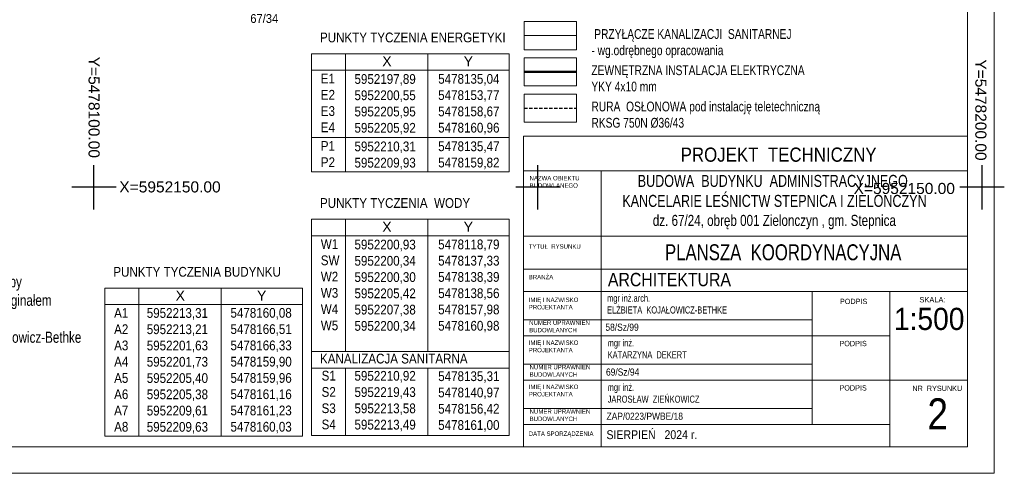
# Model space of a CAD drawing. Extents: x 5477991 to 5478204, y 5952118 to 5952269.
# Tile 2 of 10: x 5478092 to 5478202, y 5952118 to 5952169. Entities that reach past the tile are written whole.
import ezdxf
from ezdxf.enums import TextEntityAlignment as Align

# ---------------------------------------------------------------- set-up
doc = ezdxf.new("R2010")
doc.units = 0
doc.header["$LTSCALE"] = 0.5
doc.linetypes.add('HIDDEN', pattern=[0.375, 0.25, -0.125])
doc.layers.get('0').update_dxf_attribs({"color": 251})
for name, color, linetype, lineweight in [('---02 KS-PRZYŁĄCZE', 24, 'Continuous', 0), ('--PRO.ELEKTRYKA', 1, 'Continuous', 50), ('--tabelka rysunku', 7, 'Continuous', 0), ('--zagosp', 7, 'Continuous', 0), ('A-legenda', 7, 'Continuous', 0), ('EGDE_O', 7, 'Continuous', 20)]:
    doc.layers.add(name, color=color, linetype=linetype, lineweight=lineweight)
for name, color, linetype in [('--punkty tyczenia', 7, 'Continuous'), ('PARSI', 7, 'Continuous'), ('Wymiarowanie', 7, 'Continuous')]:
    doc.layers.add(name, color=color, linetype=linetype)
doc.styles.add('1-500', font='arial.ttf', dxfattribs={"width": 0.75, "height": 1.25})
doc.styles.add('Arial narrow', font='arial.ttf', dxfattribs={"width": 0.85})
doc.styles.add('EGiB', font='Arial.ttf', dxfattribs={"width": 0.9})
doc.styles.add('MZSK', font='Arial.ttf', dxfattribs={"width": 0.9, "height": 0.75})
doc.styles.get("Standard").update_dxf_attribs({"font": 'arial.ttf', "width": 0.9})
doc.styles.add('STYL-1', font='arial.ttf', dxfattribs={"width": 0.75})

# ---------------------------------------------------------------- blocks, each defined once
blk = doc.blocks.new('mzsk')
at = {"layer": 'PARSI', "color": 0}
for p, q in [((0, -5), (0, 5)), ((5, 0), (-5, 0))]:
    blk.add_line(p, q, dxfattribs=at)
blk = doc.blocks.new('A$7E88CE28F106')
at = {"layer": 'A-legenda', "linetype": 'Continuous', "insert": (0, 9.96), "char_height": 1.25, "width": 31.0464, "attachment_point": 1, "rotation": 0, "style": 'STYL-1'}
blk.add_mtext('potwierdzam zgodność mapy \\Pdo celów projektowych z orginałem\\P\\Pmgr inż. arch Elżbieta Kojałowicz-Bethke\\PNr upr bud. 58/Sz/99', dxfattribs=at)

msp = doc.modelspace()

# ---------------------------------------------------------------- linework, layer by layer
at = {"layer": '---02 KS-PRZYŁĄCZE', "flags": 128}
msp.add_lwpolyline([(5478148.439, 5952167.098), (5478154.329, 5952167.098)], dxfattribs=at)
at = {"layer": '--PRO.ELEKTRYKA'}
msp.add_lwpolyline([(5478148.439, 5952163.014), (5478154.329, 5952163.014)], dxfattribs=at)
at = {"layer": '--punkty tyczenia', "color": 7, "lineweight": 0}
for points in [[(5478124.5, 5952165.059), (5478146.759, 5952165.059)], [(5478124.5, 5952165.059), (5478124.5, 5952151.755)], [(5478128.319, 5952165.059), (5478128.319, 5952151.755)], [(5478137.593, 5952165.059), (5478137.593, 5952151.755)], [(5478146.759, 5952165.059), (5478146.759, 5952151.755)], [(5478124.5, 5952163.204), (5478146.759, 5952163.204)], [(5478124.5, 5952155.606), (5478146.759, 5952155.606)], [(5478124.5, 5952151.755), (5478146.759, 5952151.755)], [(5478124.5, 5952146.4), (5478146.759, 5952146.4)], [(5478124.5, 5952146.4), (5478124.5, 5952122.025)], [(5478128.319, 5952146.4), (5478128.319, 5952131.479)], [(5478137.593, 5952146.4), (5478137.593, 5952131.479)], [(5478146.759, 5952146.4), (5478146.759, 5952122.025)], [(5478124.5, 5952144.545), (5478146.759, 5952144.545)], [(5478101.233, 5952138.641), (5478123.493, 5952138.641)], [(5478101.233, 5952138.641), (5478101.233, 5952121.962)], [(5478105.052, 5952138.641), (5478105.052, 5952121.962)], [(5478114.327, 5952138.641), (5478114.327, 5952121.962)], [(5478123.493, 5952138.641), (5478123.493, 5952121.962)], [(5478101.233, 5952136.786), (5478123.493, 5952136.786)], [(5478124.5, 5952131.479), (5478146.759, 5952131.479)], [(5478124.5, 5952129.624), (5478146.759, 5952129.624)], [(5478128.319, 5952129.624), (5478128.319, 5952122.025)], [(5478137.593, 5952129.624), (5478137.593, 5952122.025)], [(5478101.233, 5952121.962), (5478123.493, 5952121.962)], [(5478124.5, 5952122.025), (5478146.759, 5952122.025)]]:
    msp.add_lwpolyline(points, dxfattribs=at)
at = {"layer": '--tabelka rysunku', "linetype": 'Continuous'}
for p, q in [((5478198.358, 5952151.855), (5478148.358, 5952151.855)), ((5478157.108, 5952151.855), (5478157.108, 5952120.761)), ((5478198.358, 5952144.511), (5478148.358, 5952144.511)), ((5478198.358, 5952144.511), (5478148.358, 5952144.511)), ((5478198.358, 5952140.761), (5478148.358, 5952140.761)), ((5478198.358, 5952138.261), (5478148.358, 5952138.261)), ((5478180.858, 5952123.261), (5478180.858, 5952138.261)), ((5478189.608, 5952120.761), (5478189.608, 5952138.261)), ((5478180.858, 5952135.061), (5478148.358, 5952135.061)), ((5478189.608, 5952133.261), (5478148.358, 5952133.261)), ((5478180.858, 5952130.061), (5478148.358, 5952130.061)), ((5478198.358, 5952128.261), (5478148.358, 5952128.261)), ((5478180.858, 5952125.061), (5478148.358, 5952125.061)), ((5478189.608, 5952123.261), (5478148.358, 5952123.261))]:
    msp.add_line(p, q, dxfattribs=at)
for points in [[(5477991.358, 5952117.761), (5478201.358, 5952117.761), (5478201.358, 5952266.261), (5477991.358, 5952266.261)], [(5478003.358, 5952120.761), (5478198.358, 5952120.761), (5478198.358, 5952263.261), (5478003.358, 5952263.261)], [(5478148.358, 5952120.761), (5478198.358, 5952120.761), (5478198.358, 5952155.761), (5478148.358, 5952155.761)]]:
    msp.add_lwpolyline(points, close=True, dxfattribs=at)
at = {"layer": '--zagosp', "linetype": 'Continuous'}
for points in [[(5478148.439, 5952168.686), (5478154.329, 5952168.686), (5478154.329, 5952165.51), (5478148.439, 5952165.51)], [(5478148.439, 5952164.601), (5478154.329, 5952164.601), (5478154.329, 5952161.426), (5478148.439, 5952161.426)], [(5478148.439, 5952160.517), (5478154.329, 5952160.517), (5478154.329, 5952157.341), (5478148.439, 5952157.341)]]:
    msp.add_lwpolyline(points, close=True, dxfattribs=at)
at = {"color": 6, "linetype": 'HIDDEN', "lineweight": 30, "ltscale": 3}
msp.add_lwpolyline([(5478148.439, 5952158.929), (5478154.329, 5952158.929)], dxfattribs=at)

# ---------------------------------------------------------------- block references
msp.add_blockref('A$7E88CE28F106', (5478074.93, 5952130.015))
at = {"layer": 'PARSI', "xscale": 0.5, "yscale": 0.5, "zscale": 0.5}
for p in [(5478100, 5952150), (5478150, 5952150), (5478200, 5952150)]:
    msp.add_blockref('mzsk', p, dxfattribs=at)

# ---------------------------------------------------------------- texts
at = {"layer": '--punkty tyczenia', "color": 7, "lineweight": 0, "style": 'Arial narrow'}
for s, p in [('X', (5478132.465, 5952163.641)), ('Y', (5478141.631, 5952163.641)), ('X', (5478132.465, 5952144.982)), ('Y', (5478141.631, 5952144.982)), ('X', (5478109.199, 5952137.223)), ('Y', (5478118.364, 5952137.223))]:
    msp.add_text(s, height=1.135, dxfattribs=at).set_placement(p)
at = {"layer": '--punkty tyczenia', "color": 7, "lineweight": 0, "char_height": 1.1, "attachment_point": 1, "style": 'Arial narrow'}
for s, insert, width in [('E1\\PE2\\PE3\\PE4', (5478125.546, 5952162.812), 3.819), ('5952197,89\\P5952200,55\\P5952205,95\\P5952205,92', (5478129.338, 5952162.758), 8.58008), ('5478135,04\\P5478153,77\\P5478158,67\\P5478160,96', (5478138.764, 5952162.773), 8.47156), ('P1\\PP2', (5478125.546, 5952155.213), 3.819), ('5952210,31\\P5952209,93', (5478129.338, 5952155.159), 8.58008), ('5478135,47\\P5478159,82', (5478138.764, 5952155.174), 8.47156), ('W1\\PSW\\PW2\\PW3\\PW4\\PW5', (5478125.546, 5952144.153), 3.819), ('5952200,93\\P5952200,34\\P5952200,30\\P5952205,42\\P5952207,38\\P5952200,34', (5478129.338, 5952144.099), 8.58008), ('5478118,79\\P5478137,33\\P5478138,39\\P5478138,56\\P5478157,98\\P5478160,98', (5478138.764, 5952144.114), 8.47156), ('A1\\PA2\\PA3\\PA4\\PA5\\PA6\\PA7\\PA8', (5478102.279, 5952136.394), 3.819), ('5952213,31\\P5952213,21\\P5952201,63\\P5952201,73\\P5952205,40\\P5952205,38\\P5952209,61\\P5952209,63', (5478105.95, 5952136.385), 8.57315), ('5478160,08\\P5478166,51\\P5478166,33\\P5478159,90\\P5478159,96\\P5478161,16\\P5478161,23\\P5478160,03', (5478115.376, 5952136.399), 8.47156), ('S1\\PS2\\PS3\\PS4', (5478125.635, 5952129.319), 3.819), ('5952210,92\\P5952219,43\\P5952213,58\\P5952213,49', (5478129.338, 5952129.301), 8.58008), ('5478135,31\\P5478140,97\\P5478156,42\\P5478161,00', (5478138.764, 5952129.259), 8.47156)]:
    msp.add_mtext(s, dxfattribs=dict(at, insert=insert, width=width))
at = {"layer": '--tabelka rysunku', "style": 'Arial narrow'}
msp.add_text('SKALA:', height=0.6, dxfattribs=at).set_placement((5478192.944, 5952137.628), align=Align.TOP_LEFT)
at = {"layer": '--tabelka rysunku', "style": 'Arial narrow', "width": 0.908571}
msp.add_text('1:500', height=2.5, dxfattribs=at).set_placement((5478190.071, 5952136.418), align=Align.TOP_LEFT)
at = {"layer": '--tabelka rysunku', "ltscale": 35, "attachment_point": 2}
for s, insert, char_height, width, style in [('PROJEKT  TECHNICZNY', (5478177.089, 5952154.482), 1.6, 62.79822, 'Arial narrow'), ('PLANSZA  KOORDYNACYJNA', (5478177.603, 5952143.577), 1.8, 58.93762, 'STYL-1'), ('\\pxql;ARCHITEKTURA', (5478189.274, 5952140.354), 1.5, 62.79822, 'Arial narrow')]:
    msp.add_mtext(s, dxfattribs=dict(at, insert=insert, char_height=char_height, width=width, style=style))
at = {"layer": '--tabelka rysunku'}
for s, insert, char_height, width, attachment_point, style in [('NAZWA OBIEKTU\\PBUDOWLANEGO', (5478149.051, 5952151.287), 0.5, 27.71764, 1, 'Arial narrow'), ('{\\H0.75x;BUDOWA  BUDYNKU  ADMINISTRACYJNEGO\\P KANCELARIE LEŚNICTW STEPNICA I ZIELONCZYN\\P\\H0.9259x; dz. 67/24, obręb 001 Zielonczyn , gm. Stepnica}', (5478176.43, 5952151.396), 1.8, 1194.58312, 2, '1-500'), ('TYTUŁ  RYSUNKU', (5478148.96, 5952143.584), 0.5, 27.71764, 1, 'Arial narrow'), ('BRANŻA', (5478148.96, 5952140.134), 0.5, 27.71764, 1, 'Arial narrow'), ('IMIĘ I NAZWISKO \\PPROJEKTANTA', (5478148.96, 5952137.573), 0.5, 27.71764, 1, 'Arial narrow'), ('PODPIS ', (5478183.993, 5952137.439), 0.6, 27.71764, 1, 'Arial narrow'), ('NUMER UPRAWNIEŃ \\PBUDOWLANYCH', (5478149.005, 5952134.987), 0.5, 27.71764, 1, 'Arial narrow'), ('\\P58/Sz/99', (5478157.589, 5952135.963), 0.8, 27.71764, 1, 'Arial narrow'), ('IMIĘ I NAZWISKO \\PPROJEKTANTA', (5478148.96, 5952132.734), 0.5, 27.71764, 1, 'Arial narrow'), ('PODPIS  ', (5478183.937, 5952132.694), 0.6, 27.71764, 1, 'Arial narrow'), ('NUMER UPRAWNIEŃ \\PBUDOWLANYCH', (5478149.057, 5952129.985), 0.5, 27.71764, 1, 'Arial narrow'), ('\\P69/Sz/94', (5478157.654, 5952130.912), 0.8, 27.71764, 1, 'Arial narrow'), ('IMIĘ I NAZWISKO \\PPROJEKTANTA', (5478148.96, 5952127.761), 0.5, 27.71764, 1, 'Arial narrow'), ('PODPIS  ', (5478183.937, 5952127.694), 0.6, 27.71764, 1, 'Arial narrow'), ('NR  RYSUNKU', (5478192.143, 5952127.64), 0.6, 7.21461, 1, 'Arial narrow'), ('2', (5478193.851, 5952126.217), 3.5, 6.50967, 1, 'Arial narrow'), ('NUMER UPRAWNIEŃ \\PBUDOWLANYCH', (5478149.057, 5952124.985), 0.5, 27.71764, 1, 'Arial narrow'), ('ZAP/0223/PWBE/18', (5478157.719, 5952124.6), 0.8, 27.71764, 1, 'Arial narrow'), ('DATA SPORZĄDZENIA', (5478148.96, 5952122.479), 0.5, 27.71764, 1, 'Arial narrow'), ('SIERPIEŃ   2024 r.', (5478157.708, 5952122.618), 1, 27.71764, 1, 'Arial narrow')]:
    msp.add_mtext(s, dxfattribs=dict(at, insert=insert, char_height=char_height, width=width, attachment_point=attachment_point, style=style))
at = {"layer": '--tabelka rysunku', "char_height": 0.8, "width": 27.71764, "attachment_point": 1}
for s, insert in [('{\\W0.75;mgr inż.arch.\\PELŻBIETA  KOJAŁOWICZ-BETHKE}', (5478157.779, 5952137.909)), ('{\\W0.75;mgr inż.arch.\\PELŻBIETA  KOJAŁOWICZ-BETHKE}', (5478157.779, 5952137.909)), ('{\\W0.75;mgr inż.\\PKATARZYNA  DEKERT}', (5478157.844, 5952132.857)), ('{\\W0.75;mgr inż.\\PJAROSŁAW  ZIEŃKOWICZ}', (5478157.844, 5952127.857))]:
    msp.add_mtext(s, dxfattribs=dict(at, insert=insert))
at = {"layer": '--zagosp', "linetype": 'Continuous', "char_height": 1.1, "attachment_point": 1, "style": 'STYL-1'}
for s, insert, width in [(' PRZYŁĄCZE KANALIZACJI  SANITARNEJ \\P- wg.odrębnego opracowania', (5478156.011, 5952167.828), 27.60568), ('ZEWNĘTRZNA INSTALACJA ELEKTRYCZNA YKY 4x10 mm', (5478156.011, 5952163.744), 25.05877), ('RURA  OSŁONOWA pod instalację teletechniczną\\PRKSG 750N %%c36/43', (5478156.011, 5952159.659), 31.80842)]:
    msp.add_mtext(s, dxfattribs=dict(at, insert=insert, width=width))
at = {"color": 7, "linetype": 'ByBlock', "char_height": 1.1, "attachment_point": 1, "style": 'Arial narrow'}
for s, insert, width in [('PUNKTY TYCZENIA ENERGETYKI ', (5478125.453, 5952167.442), 22.62377), ('PUNKTY TYCZENIA  WODY ', (5478125.453, 5952148.783), 19.35896), ('PUNKTY TYCZENIA BUDYNKU ', (5478102.186, 5952141.025), 19.35896), ('KANALIZACJA SANITARNA', (5478125.453, 5952131.243), 19.35896)]:
    msp.add_mtext(s, dxfattribs=dict(at, insert=insert, width=width))
at = {"layer": 'EGDE_O', "color": 18, "true_color": 0x000000, "insert": (5478117.608, 5952168.513), "char_height": 1, "attachment_point": 7, "style": 'EGiB'}
msp.add_mtext('67/34', dxfattribs=at)
at = {"layer": 'Wymiarowanie', "style": 'MZSK'}
for s, p in [('Y=5478100.00', (5478100.649, 5952153.31)), ('Y=5478200.00', (5478200.484, 5952153.011))]:
    msp.add_text(s, height=1.25, rotation=-90, dxfattribs=at).set_placement(p, align=Align.TOP_RIGHT)
for p in [(5478102.863, 5952149.048), (5478185.532, 5952148.87)]:
    msp.add_text('X=5952150.00', height=1.25, dxfattribs=at).set_placement(p, align=Align.BOTTOM_LEFT)

doc.saveas('drawing.dxf')
